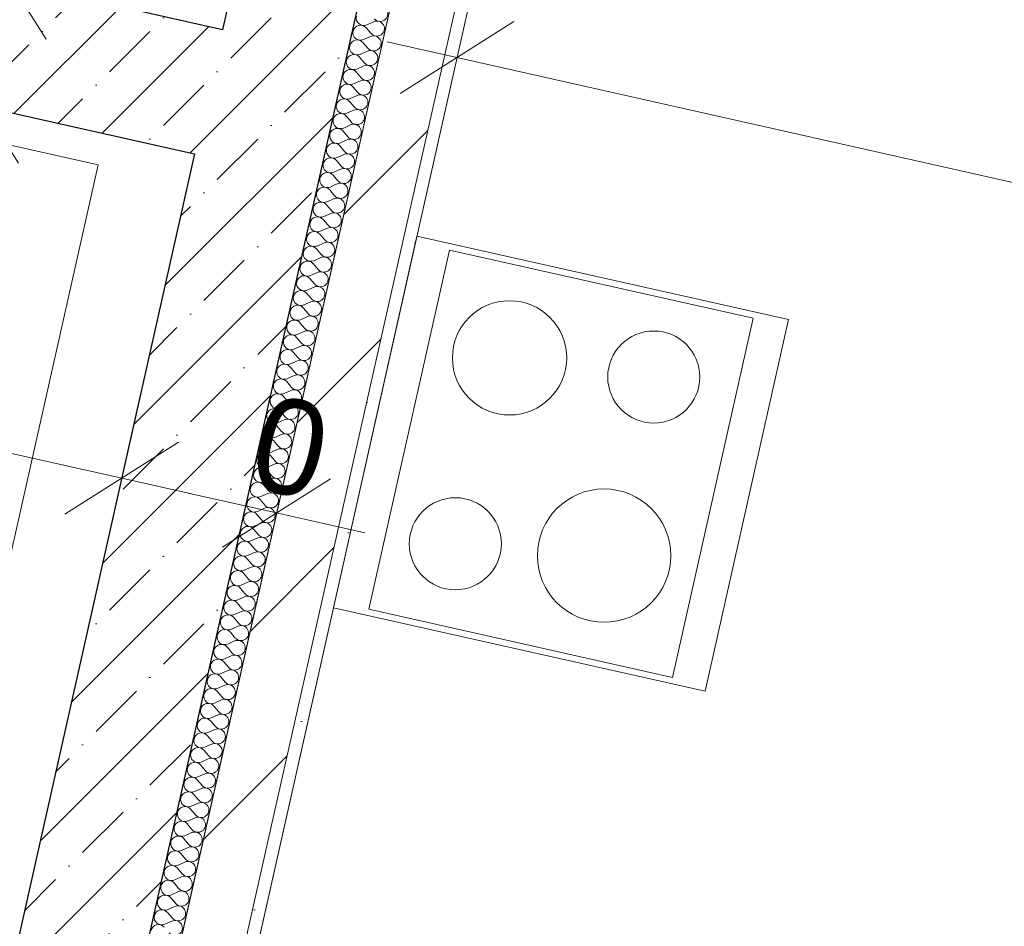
# Model space of a CAD drawing. Header units: millimetres. Extents: x -7218036 to -6523761, y 6117771 to 6337028.
# Tile 185 of 223: x -7145792 to -7144241, y 6140801 to 6142229. Entities that reach past the tile are written whole.
import ezdxf

# ---------------------------------------------------------------- set-up
doc = ezdxf.new("R2010")
doc.units = ezdxf.units.MM
doc.header["$MEASUREMENT"] = 0
for name, color, linetype in [('S - квартира_помещение.АР', 7, 'Continuous'), ('АР-Мебель_Сантехника.АР', 7, 'Continuous'), ('АР-Стены_внутренние_пилоны.АР', 7, 'Continuous'), ('АР-Стены_Перегородки_100_.АР', 7, 'Continuous'), ('АР-Чертеж-Размеры.АР', 7, 'Continuous')]:
    doc.layers.add(name, color=color, linetype=linetype)
for name, color, linetype, lineweight in [('АР-вертикальная связь - Лифт.АР_Ном._пера__120', 7, 'Continuous', 0), ('АР-Мебель_Сантехника.АР_Ном._пера__101', 252, 'Continuous', 0), ('АР-Стены_внутренние_пилоны.АР_Ном._пера__1', 7, 'Continuous', 15), ('АР-Стены_Перегородки_100_.АР_Ном._пера__1', 7, 'Continuous', 15), ('АР-Чертеж-Размеры.АР_Ном._пера__1', 7, 'Continuous', 0)]:
    doc.layers.add(name, color=color, linetype=linetype, lineweight=lineweight)
doc.styles.add('РЎР“Р•РќР•Р\xa0Р\x98Р\xa0_РЎРўР\x98Р›Р¬_2', font='GOTHIC.TTF')
doc.dimstyles.new('СГЕНЕРИР_СТИЛЬ__1', dxfattribs={"dimtxt": 150, "dimasz": 142.5, "dimexe": 0.18, "dimexo": 0.0625, "dimgap": 0, "dimtad": 1, "dimdec": 0, "dimzin": 0, "dimdsep": 46, "dimtxsty": 'РЎР“Р•РќР•Р\xa0Р\x98Р\xa0_РЎРўР\x98Р›Р¬_2', "dimblk": 'ARROWHEAD_6', "dimblk1": 'ARROWHEAD_6', "dimblk2": 'ARROWHEAD_6', "dimcen": 0.09, "dimse1": 1, "dimse2": 1, "dimclrd": 7, "dimclre": 7, "dimclrt": 7, "dimazin": 0, "dimtfac": 1, "dimtdec": 4, "dimtmove": 0, "dimatfit": 3, "dimfxl": 1, "dimtolj": 1, "dimtzin": 0, "dimarcsym": 0})
doc.dimstyles.new('СГЕНЕРИР_СТИЛЬ__2', dxfattribs={"dimtxt": 150, "dimasz": 142.5, "dimexe": 0.18, "dimexo": 0.0625, "dimgap": 0, "dimtad": 1, "dimdec": 0, "dimzin": 0, "dimdsep": 46, "dimtxsty": 'РЎР“Р•РќР•Р\xa0Р\x98Р\xa0_РЎРўР\x98Р›Р¬_2', "dimblk": 'ARROWHEAD_6', "dimblk1": 'ARROWHEAD_6', "dimblk2": 'ARROWHEAD_6', "dimcen": 0.09, "dimse1": 1, "dimse2": 1, "dimclrd": 7, "dimclre": 7, "dimclrt": 7, "dimazin": 0, "dimtfac": 1, "dimtdec": 4, "dimtmove": 2, "dimatfit": 3, "dimfxl": 1, "dimtolj": 1, "dimtzin": 0, "dimarcsym": 0})
pattern_1 = [(45, (-6566190.34, 6562677.8), (-84.852814, 84.852814), []), (45, (-6566232.77, 6562720.22), (-84.852814, 84.852814), [90, -30, 0, -30])]

# ---------------------------------------------------------------- blocks, each defined once
blk = doc.blocks.new('Стена_63_7', base_point=(-7145374.8, 6142191.3))
at = {"layer": 'АР-Стены_внутренние_пилоны.АР', "linetype": 'Continuous', "lineweight": 0, "true_color": 0x000000}
h = blk.add_hatch(dxfattribs=at)
h.set_pattern_fill('ЖЕЛЕЗОБЕТОН__PROJECT__0007', color=18, style=0, pattern_type=2)
h.set_pattern_definition(pattern_1)
h.paths.add_polyline_path([(-7145472.3, 6142213.2), (-7147228.6, 6142607.7), (-7147272.4, 6142412.5), (-7145516.2, 6142018.1)])
at = {"layer": 'АР-Стены_внутренние_пилоны.АР_Ном._пера__1', "color": 7, "linetype": 'Continuous', "lineweight": 30, "flags": 128}
for points in [[(-7145472.3, 6142213.2), (-7147228.6, 6142607.7)], [(-7147272.4, 6142412.5), (-7145516.2, 6142018.1)]]:
    blk.add_lwpolyline(points, dxfattribs=at)
blk = doc.blocks.new('Стена_68_7', base_point=(-7145114, 6143352.3))
at = {"layer": 'АР-Стены_внутренние_пилоны.АР', "linetype": 'Continuous', "lineweight": 0, "true_color": 0x000000}
h = blk.add_hatch(dxfattribs=at)
h.set_pattern_fill('ЖЕЛЕЗОБЕТОН__PROJECT__0007', color=18, style=0, pattern_type=2)
h.set_pattern_definition(pattern_1)
h.paths.add_polyline_path([(-7145216, 6143354.7), (-7146357.6, 6138271.5), (-7146142.7, 6138315.5), (-7145020.8, 6143310.9)])
at = {"layer": 'АР-Стены_внутренние_пилоны.АР_Ном._пера__1', "color": 7, "linetype": 'Continuous', "lineweight": 30, "flags": 128}
for points in [[(-7145216, 6143354.7), (-7145472.3, 6142213.2)], [(-7146142.7, 6138315.5), (-7145020.8, 6143310.9)], [(-7145516.2, 6142018.1), (-7146107.8, 6139383.7)]]:
    blk.add_lwpolyline(points, dxfattribs=at)
blk = doc.blocks.new('*X213', base_point=(-6566190.3, 6562677.8))
at = {"layer": 'АР-Стены_Перегородки_100_.АР_Ном._пера__1', "color": 7, "linetype": 'Continuous', "lineweight": 0}
for p, q in [((-7145238.1, 6142207.6), (-7145245.8, 6142216.6)), ((-7145233.9, 6142226.2), (-7145244.8, 6142221.3)), ((-7145239.1, 6142202.9), (-7145250, 6142198.1)), ((-7145243.3, 6142184.4), (-7145251, 6142193.4)), ((-7145248.5, 6142161.1), (-7145256.2, 6142170.2)), ((-7145244.3, 6142179.7), (-7145255.2, 6142174.8)), ((-7145249.6, 6142156.5), (-7145260.4, 6142151.6)), ((-7145253.7, 6142137.9), (-7145261.5, 6142147)), ((-7145259, 6142114.7), (-7145266.7, 6142123.7)), ((-7145254.8, 6142133.3), (-7145265.6, 6142128.4)), ((-7145260, 6142110), (-7145270.9, 6142105.1)), ((-7145264.2, 6142091.4), (-7145271.9, 6142100.5)), ((-7145269.4, 6142068.2), (-7145277.1, 6142077.3)), ((-7145265.2, 6142086.8), (-7145276.1, 6142081.9)), ((-7145270.4, 6142063.6), (-7145281.3, 6142058.7)), ((-7145274.6, 6142045), (-7145282.3, 6142054)), ((-7145279.8, 6142021.7), (-7145287.5, 6142030.8)), ((-7145275.6, 6142040.3), (-7145286.5, 6142035.4)), ((-7145280.9, 6142017.1), (-7145291.7, 6142012.2)), ((-7145285, 6141998.5), (-7145292.8, 6142007.6)), ((-7145290.3, 6141975.3), (-7145298, 6141984.3)), ((-7145286.1, 6141993.9), (-7145296.9, 6141989)), ((-7145291.3, 6141970.6), (-7145302.2, 6141965.8)), ((-7145295.5, 6141952.1), (-7145303.2, 6141961.1)), ((-7145300.7, 6141928.8), (-7145308.4, 6141937.9)), ((-7145296.5, 6141947.4), (-7145307.4, 6141942.5)), ((-7145301.7, 6141924.2), (-7145312.6, 6141919.3)), ((-7145305.9, 6141905.6), (-7145313.6, 6141914.6)), ((-7145311.1, 6141882.4), (-7145318.9, 6141891.4)), ((-7145307, 6141900.9), (-7145317.8, 6141896.1)), ((-7145312.2, 6141877.7), (-7145323, 6141872.8)), ((-7145316.3, 6141859.1), (-7145324.1, 6141868.2)), ((-7145321.6, 6141835.9), (-7145329.3, 6141845)), ((-7145317.4, 6141854.5), (-7145328.2, 6141849.6)), ((-7145322.6, 6141831.3), (-7145333.5, 6141826.4)), ((-7145326.8, 6141812.7), (-7145334.5, 6141821.7)), ((-7145332, 6141789.4), (-7145339.7, 6141798.5)), ((-7145327.8, 6141808), (-7145338.7, 6141803.1)), ((-7145333, 6141784.8), (-7145343.9, 6141779.9)), ((-7145337.2, 6141766.2), (-7145344.9, 6141775.3)), ((-7145342.4, 6141743), (-7145350.2, 6141752)), ((-7145338.3, 6141761.6), (-7145349.1, 6141756.7)), ((-7145343.5, 6141738.3), (-7145354.3, 6141733.4)), ((-7145347.6, 6141719.7), (-7145355.4, 6141728.8)), ((-7145352.9, 6141696.5), (-7145360.6, 6141705.6)), ((-7145348.7, 6141715.1), (-7145359.6, 6141710.2)), ((-7145353.9, 6141691.9), (-7145364.8, 6141687)), ((-7145358.1, 6141673.3), (-7145365.8, 6141682.3)), ((-7145363.3, 6141650.1), (-7145371, 6141659.1)), ((-7145359.1, 6141668.6), (-7145370, 6141663.8)), ((-7145364.3, 6141645.4), (-7145375.2, 6141640.5)), ((-7145368.5, 6141626.8), (-7145376.2, 6141635.9)), ((-7145373.7, 6141603.6), (-7145381.5, 6141612.6)), ((-7145369.6, 6141622.2), (-7145380.4, 6141617.3)), ((-7145374.8, 6141598.9), (-7145385.6, 6141594.1)), ((-7145379, 6141580.4), (-7145386.7, 6141589.4)), ((-7145384.2, 6141557.1), (-7145391.9, 6141566.2)), ((-7145380, 6141575.7), (-7145390.9, 6141570.8)), ((-7145385.2, 6141552.5), (-7145396.1, 6141547.6)), ((-7145389.4, 6141533.9), (-7145397.1, 6141543)), ((-7145394.6, 6141510.7), (-7145402.3, 6141519.7)), ((-7145390.4, 6141529.3), (-7145401.3, 6141524.4)), ((-7145395.7, 6141506), (-7145406.5, 6141501.1)), ((-7145399.8, 6141487.4), (-7145407.6, 6141496.5)), ((-7145405, 6141464.2), (-7145412.8, 6141473.3)), ((-7145400.9, 6141482.8), (-7145411.7, 6141477.9)), ((-7145406.1, 6141459.6), (-7145416.9, 6141454.7)), ((-7145410.3, 6141441), (-7145418, 6141450)), ((-7145415.5, 6141417.7), (-7145423.2, 6141426.8)), ((-7145411.3, 6141436.3), (-7145422.2, 6141431.4)), ((-7145416.5, 6141413.1), (-7145427.4, 6141408.2)), ((-7145420.7, 6141394.5), (-7145428.4, 6141403.6)), ((-7145425.9, 6141371.3), (-7145433.6, 6141380.3)), ((-7145421.7, 6141389.9), (-7145432.6, 6141385)), ((-7145427, 6141366.6), (-7145437.8, 6141361.8)), ((-7145431.1, 6141348.1), (-7145438.9, 6141357.1)), ((-7145436.3, 6141324.8), (-7145444.1, 6141333.9)), ((-7145432.2, 6141343.4), (-7145443, 6141338.5)), ((-7145437.4, 6141320.2), (-7145448.2, 6141315.3)), ((-7145441.6, 6141301.6), (-7145449.3, 6141310.6)), ((-7145446.8, 6141278.4), (-7145454.5, 6141287.4)), ((-7145442.6, 6141296.9), (-7145453.5, 6141292.1)), ((-7145447.8, 6141273.7), (-7145458.7, 6141268.8)), ((-7145452, 6141255.1), (-7145459.7, 6141264.2)), ((-7145457.2, 6141231.9), (-7145464.9, 6141241)), ((-7145453, 6141250.5), (-7145463.9, 6141245.6)), ((-7145458.3, 6141227.3), (-7145469.1, 6141222.4)), ((-7145462.4, 6141208.7), (-7145470.2, 6141217.7)), ((-7145467.7, 6141185.4), (-7145475.4, 6141194.5)), ((-7145463.5, 6141204), (-7145474.3, 6141199.1)), ((-7145468.7, 6141180.8), (-7145479.6, 6141175.9)), ((-7145472.9, 6141162.2), (-7145480.6, 6141171.3)), ((-7145478.1, 6141139), (-7145485.8, 6141148)), ((-7145473.9, 6141157.6), (-7145484.8, 6141152.7)), ((-7145479.1, 6141134.3), (-7145490, 6141129.4)), ((-7145483.3, 6141115.7), (-7145491, 6141124.8)), ((-7145488.5, 6141092.5), (-7145496.2, 6141101.6)), ((-7145484.3, 6141111.1), (-7145495.2, 6141106.2)), ((-7145489.6, 6141087.9), (-7145500.4, 6141083)), ((-7145493.7, 6141069.3), (-7145501.5, 6141078.3)), ((-7145499, 6141046.1), (-7145506.7, 6141055.1)), ((-7145494.8, 6141064.6), (-7145505.6, 6141059.8)), ((-7145500, 6141041.4), (-7145510.9, 6141036.5)), ((-7145504.2, 6141022.8), (-7145511.9, 6141031.9)), ((-7145509.4, 6140999.6), (-7145517.1, 6141008.6)), ((-7145505.2, 6141018.2), (-7145516.1, 6141013.3)), ((-7145510.4, 6140994.9), (-7145521.3, 6140990.1)), ((-7145514.6, 6140976.4), (-7145522.3, 6140985.4)), ((-7145519.8, 6140953.1), (-7145527.6, 6140962.2)), ((-7145515.7, 6140971.7), (-7145526.5, 6140966.8)), ((-7145520.9, 6140948.5), (-7145531.7, 6140943.6)), ((-7145525, 6140929.9), (-7145532.8, 6140939)), ((-7145530.3, 6140906.7), (-7145538, 6140915.7)), ((-7145526.1, 6140925.3), (-7145536.9, 6140920.4)), ((-7145531.3, 6140902), (-7145542.2, 6140897.1)), ((-7145535.5, 6140883.4), (-7145543.2, 6140892.5)), ((-7145540.7, 6140860.2), (-7145548.4, 6140869.3)), ((-7145536.5, 6140878.8), (-7145547.4, 6140873.9)), ((-7145541.7, 6140855.6), (-7145552.6, 6140850.7)), ((-7145545.9, 6140837), (-7145553.6, 6140846)), ((-7145551.1, 6140813.7), (-7145558.9, 6140822.8)), ((-7145547, 6140832.3), (-7145557.8, 6140827.4)), ((-7145552.2, 6140809.1), (-7145563, 6140804.2))]:
    blk.add_line(p, q, dxfattribs=at)
for centre, start, end in [((-7145223.8, 6142238.6), 220.4718, 114.2116), ((-7145249.6, 6142232.2), 167.3417, 294.2116), ((-7145254.9, 6142208.9), 40.4718, 167.3417), ((-7145229, 6142215.3), 220.4718, 114.2116), ((-7145260.1, 6142185.7), 40.4718, 167.3417), ((-7145254.9, 6142208.9), 167.3417, 294.2116), ((-7145234.2, 6142192.1), 220.4718, 114.2116), ((-7145260.1, 6142185.7), 167.3417, 294.2116), ((-7145265.3, 6142162.5), 40.4718, 167.3417), ((-7145239.5, 6142168.9), 220.4718, 114.2116), ((-7145270.5, 6142139.2), 40.4718, 167.3417), ((-7145265.3, 6142162.5), 167.3417, 294.2116), ((-7145244.7, 6142145.6), 220.4718, 114.2116), ((-7145270.5, 6142139.2), 167.3417, 294.2116), ((-7145275.7, 6142116), 40.4718, 167.3417), ((-7145249.9, 6142122.4), 220.4718, 114.2116), ((-7145281, 6142092.8), 40.4718, 167.3417), ((-7145275.7, 6142116), 167.3417, 294.2116), ((-7145255.1, 6142099.2), 220.4718, 114.2116), ((-7145281, 6142092.8), 167.3417, 294.2116), ((-7145286.2, 6142069.5), 40.4718, 167.3417), ((-7145260.3, 6142075.9), 220.4718, 114.2116), ((-7145291.4, 6142046.3), 40.4718, 167.3417), ((-7145286.2, 6142069.5), 167.3417, 294.2116), ((-7145265.5, 6142052.7), 220.4718, 114.2116), ((-7145291.4, 6142046.3), 167.3417, 294.2116), ((-7145296.6, 6142023.1), 40.4718, 167.3417), ((-7145270.8, 6142029.5), 220.4718, 114.2116), ((-7145301.8, 6141999.8), 40.4718, 167.3417), ((-7145296.6, 6142023.1), 167.3417, 294.2116), ((-7145276, 6142006.2), 220.4718, 114.2116), ((-7145301.8, 6141999.8), 167.3417, 294.2116), ((-7145307, 6141976.6), 40.4718, 167.3417), ((-7145281.2, 6141983), 220.4718, 114.2116), ((-7145312.3, 6141953.4), 40.4718, 167.3417), ((-7145307, 6141976.6), 167.3417, 294.2116), ((-7145286.4, 6141959.8), 220.4718, 114.2116), ((-7145312.3, 6141953.4), 167.3417, 294.2116), ((-7145317.5, 6141930.2), 40.4718, 167.3417), ((-7145291.6, 6141936.5), 220.4718, 114.2116), ((-7145322.7, 6141906.9), 40.4718, 167.3417), ((-7145317.5, 6141930.2), 167.3417, 294.2116), ((-7145296.9, 6141913.3), 220.4718, 114.2116), ((-7145322.7, 6141906.9), 167.3417, 294.2116), ((-7145327.9, 6141883.7), 40.4718, 167.3417), ((-7145302.1, 6141890.1), 220.4718, 114.2116), ((-7145333.1, 6141860.5), 40.4718, 167.3417), ((-7145327.9, 6141883.7), 167.3417, 294.2116), ((-7145307.3, 6141866.9), 220.4718, 114.2116), ((-7145333.1, 6141860.5), 167.3417, 294.2116), ((-7145338.3, 6141837.2), 40.4718, 167.3417), ((-7145312.5, 6141843.6), 220.4718, 114.2116), ((-7145343.6, 6141814), 40.4718, 167.3417), ((-7145338.3, 6141837.2), 167.3417, 294.2116), ((-7145317.7, 6141820.4), 220.4718, 114.2116), ((-7145343.6, 6141814), 167.3417, 294.2116), ((-7145348.8, 6141790.8), 40.4718, 167.3417), ((-7145322.9, 6141797.2), 220.4718, 114.2116), ((-7145354, 6141767.5), 40.4718, 167.3417), ((-7145348.8, 6141790.8), 167.3417, 294.2116), ((-7145328.2, 6141773.9), 220.4718, 114.2116), ((-7145354, 6141767.5), 167.3417, 294.2116), ((-7145359.2, 6141744.3), 40.4718, 167.3417), ((-7145333.4, 6141750.7), 220.4718, 114.2116), ((-7145364.4, 6141721.1), 40.4718, 167.3417), ((-7145359.2, 6141744.3), 167.3417, 294.2116), ((-7145338.6, 6141727.5), 220.4718, 114.2116), ((-7145364.4, 6141721.1), 167.3417, 294.2116), ((-7145369.7, 6141697.8), 40.4718, 167.3417), ((-7145343.8, 6141704.2), 220.4718, 114.2116), ((-7145374.9, 6141674.6), 40.4718, 167.3417), ((-7145369.7, 6141697.8), 167.3417, 294.2116), ((-7145349, 6141681), 220.4718, 114.2116), ((-7145374.9, 6141674.6), 167.3417, 294.2116), ((-7145380.1, 6141651.4), 40.4718, 167.3417), ((-7145354.2, 6141657.8), 220.4718, 114.2116), ((-7145385.3, 6141628.2), 40.4718, 167.3417), ((-7145380.1, 6141651.4), 167.3417, 294.2116), ((-7145359.5, 6141634.5), 220.4718, 114.2116), ((-7145385.3, 6141628.2), 167.3417, 294.2116), ((-7145390.5, 6141604.9), 40.4718, 167.3417), ((-7145364.7, 6141611.3), 220.4718, 114.2116), ((-7145395.7, 6141581.7), 40.4718, 167.3417), ((-7145390.5, 6141604.9), 167.3417, 294.2116), ((-7145369.9, 6141588.1), 220.4718, 114.2116), ((-7145395.7, 6141581.7), 167.3417, 294.2116), ((-7145401, 6141558.5), 40.4718, 167.3417), ((-7145375.1, 6141564.9), 220.4718, 114.2116), ((-7145406.2, 6141535.2), 40.4718, 167.3417), ((-7145401, 6141558.5), 167.3417, 294.2116), ((-7145380.3, 6141541.6), 220.4718, 114.2116), ((-7145406.2, 6141535.2), 167.3417, 294.2116), ((-7145411.4, 6141512), 40.4718, 167.3417), ((-7145385.6, 6141518.4), 220.4718, 114.2116), ((-7145416.6, 6141488.8), 40.4718, 167.3417), ((-7145411.4, 6141512), 167.3417, 294.2116), ((-7145390.8, 6141495.2), 220.4718, 114.2116), ((-7145416.6, 6141488.8), 167.3417, 294.2116), ((-7145421.8, 6141465.5), 40.4718, 167.3417), ((-7145396, 6141471.9), 220.4718, 114.2116), ((-7145427, 6141442.3), 40.4718, 167.3417), ((-7145421.8, 6141465.5), 167.3417, 294.2116), ((-7145401.2, 6141448.7), 220.4718, 114.2116), ((-7145427, 6141442.3), 167.3417, 294.2116), ((-7145432.3, 6141419.1), 40.4718, 167.3417), ((-7145406.4, 6141425.5), 220.4718, 114.2116), ((-7145437.5, 6141395.8), 40.4718, 167.3417), ((-7145432.3, 6141419.1), 167.3417, 294.2116), ((-7145411.6, 6141402.2), 220.4718, 114.2116), ((-7145437.5, 6141395.8), 167.3417, 294.2116), ((-7145442.7, 6141372.6), 40.4718, 167.3417), ((-7145416.9, 6141379), 220.4718, 114.2116), ((-7145447.9, 6141349.4), 40.4718, 167.3417), ((-7145442.7, 6141372.6), 167.3417, 294.2116), ((-7145422.1, 6141355.8), 220.4718, 114.2116), ((-7145447.9, 6141349.4), 167.3417, 294.2116), ((-7145453.1, 6141326.2), 40.4718, 167.3417), ((-7145427.3, 6141332.5), 220.4718, 114.2116), ((-7145458.3, 6141302.9), 40.4718, 167.3417), ((-7145453.1, 6141326.2), 167.3417, 294.2116), ((-7145432.5, 6141309.3), 220.4718, 114.2116), ((-7145458.3, 6141302.9), 167.3417, 294.2116), ((-7145463.6, 6141279.7), 40.4718, 167.3417), ((-7145437.7, 6141286.1), 220.4718, 114.2116), ((-7145468.8, 6141256.5), 40.4718, 167.3417), ((-7145463.6, 6141279.7), 167.3417, 294.2116), ((-7145442.9, 6141262.9), 220.4718, 114.2116), ((-7145468.8, 6141256.5), 167.3417, 294.2116), ((-7145474, 6141233.2), 40.4718, 167.3417), ((-7145448.2, 6141239.6), 220.4718, 114.2116), ((-7145479.2, 6141210), 40.4718, 167.3417), ((-7145474, 6141233.2), 167.3417, 294.2116), ((-7145453.4, 6141216.4), 220.4718, 114.2116), ((-7145479.2, 6141210), 167.3417, 294.2116), ((-7145458.6, 6141193.2), 220.4718, 114.2116), ((-7145484.4, 6141186.8), 40.4718, 167.3417), ((-7145489.7, 6141163.5), 40.4718, 167.3417), ((-7145484.4, 6141186.8), 167.3417, 294.2116), ((-7145463.8, 6141169.9), 220.4718, 114.2116), ((-7145489.7, 6141163.5), 167.3417, 294.2116), ((-7145469, 6141146.7), 220.4718, 114.2116), ((-7145494.9, 6141140.3), 40.4718, 167.3417), ((-7145500.1, 6141117.1), 40.4718, 167.3417), ((-7145494.9, 6141140.3), 167.3417, 294.2116), ((-7145474.2, 6141123.5), 220.4718, 114.2116), ((-7145500.1, 6141117.1), 167.3417, 294.2116), ((-7145479.5, 6141100.2), 220.4718, 114.2116), ((-7145505.3, 6141093.8), 40.4718, 167.3417), ((-7145510.5, 6141070.6), 40.4718, 167.3417), ((-7145505.3, 6141093.8), 167.3417, 294.2116), ((-7145484.7, 6141077), 220.4718, 114.2116), ((-7145510.5, 6141070.6), 167.3417, 294.2116), ((-7145489.9, 6141053.8), 220.4718, 114.2116), ((-7145515.7, 6141047.4), 167.3417, 294.2116), ((-7145515.7, 6141047.4), 40.4718, 167.3417), ((-7145521, 6141024.2), 40.4718, 167.3417), ((-7145495.1, 6141030.5), 220.4718, 114.2116), ((-7145521, 6141024.2), 167.3417, 294.2116), ((-7145500.3, 6141007.3), 220.4718, 114.2116), ((-7145526.2, 6141000.9), 167.3417, 294.2116), ((-7145526.2, 6141000.9), 40.4718, 167.3417), ((-7145531.4, 6140977.7), 40.4718, 167.3417), ((-7145505.6, 6140984.1), 220.4718, 114.2116), ((-7145531.4, 6140977.7), 167.3417, 294.2116), ((-7145510.8, 6140960.9), 220.4718, 114.2116), ((-7145536.6, 6140954.5), 167.3417, 294.2116), ((-7145536.6, 6140954.5), 40.4718, 167.3417), ((-7145541.8, 6140931.2), 40.4718, 167.3417), ((-7145516, 6140937.6), 220.4718, 114.2116), ((-7145541.8, 6140931.2), 167.3417, 294.2116), ((-7145521.2, 6140914.4), 220.4718, 114.2116), ((-7145547, 6140908), 167.3417, 294.2116), ((-7145547, 6140908), 40.4718, 167.3417), ((-7145552.3, 6140884.8), 40.4718, 167.3417), ((-7145526.4, 6140891.2), 220.4718, 114.2116), ((-7145552.3, 6140884.8), 167.3417, 294.2116), ((-7145531.6, 6140867.9), 220.4718, 114.2116), ((-7145557.5, 6140861.5), 167.3417, 294.2116), ((-7145557.5, 6140861.5), 40.4718, 167.3417), ((-7145562.7, 6140838.3), 40.4718, 167.3417), ((-7145536.9, 6140844.7), 220.4718, 114.2116), ((-7145562.7, 6140838.3), 167.3417, 294.2116), ((-7145542.1, 6140821.5), 220.4718, 114.2116), ((-7145567.9, 6140815.1), 167.3417, 294.2116), ((-7145567.9, 6140815.1), 40.4718, 167.3417), ((-7145573.1, 6140791.8), 40.4718, 167.3417), ((-7145547.3, 6140798.2), 220.4718, 114.2116)]:
    blk.add_arc(centre, 11.9, start, end, dxfattribs=at)
blk = doc.blocks.new('Стена_75_7', base_point=(-7146118.3, 6138310))
at = {"layer": 'АР-Стены_Перегородки_100_.АР_Ном._пера__1', "color": 7, "linetype": 'Continuous', "lineweight": 0, "flags": 128}
for points in [[(-7145020.8, 6143310.9), (-7146142.7, 6138315.5)], [(-7146094, 6138304.5), (-7144972, 6143299.9)]]:
    blk.add_lwpolyline(points, dxfattribs=at)
at = {"layer": 'АР-Стены_Перегородки_100_.АР', "color": 7, "lineweight": 0}
blk.add_blockref('*X213', (-6566190.3, 6562677.8), dxfattribs=at)
blk = doc.blocks.new('Стена_154_7', base_point=(-7145642, 6140088.8))
at = {"layer": 'АР-Стены_Перегородки_100_.АР', "linetype": 'Continuous', "lineweight": 0, "true_color": 0x000000}
h = blk.add_hatch(dxfattribs=at)
h.set_pattern_fill('БЛОКИ_БЕТОННЫЕ_ЭФФЕКТИВН_7E', color=18, style=0, pattern_type=2)
h.set_pattern_definition([(45, (-6566190.34, 6562677.8), (-127.279217, 127.279217), [])])
h.paths.add_polyline_path([(-7145593.2, 6140077.9), (-7144874.4, 6143278), (-7144972, 6143299.9), (-7145690.7, 6140099.8)])
h = blk.add_hatch(dxfattribs=at)
h.set_pattern_fill('ШТУКАТУРКА__ГИПС_01_0007', color=18, style=0, pattern_type=2)
h.set_pattern_definition([(45, (-6566190.34, 6563027.8), (-111.369318, 111.369318), [0, -105, 0, -157.5]), (110, (-6565840.34, 6563027.8), (148.001588, 53.868173), [0, -77, 0, -133])])
h.paths.add_polyline_path([(-7145562.7, 6140122.3), (-7144854.9, 6143273.6), (-7144874.4, 6143278), (-7145582.2, 6140126.6)])
at = {"layer": 'АР-Стены_Перегородки_100_.АР_Ном._пера__1', "color": 7, "linetype": 'Continuous', "lineweight": 15}
blk.add_line((-7145584.4, 6140116.9), (-7144874.4, 6143278), dxfattribs=at)
at = {"layer": 'АР-Стены_Перегородки_100_.АР_Ном._пера__1', "color": 7, "linetype": 'Continuous', "lineweight": 15, "flags": 128}
blk.add_lwpolyline([(-7144972, 6143299.9), (-7145690.7, 6140099.8)], dxfattribs=at)
at = {"layer": 'АР-Стены_Перегородки_100_.АР_Ном._пера__1', "color": 7, "linetype": 'Continuous', "lineweight": 0, "flags": 128}
blk.add_lwpolyline([(-7145562.7, 6140122.3), (-7144854.9, 6143273.6)], dxfattribs=at)
blk = doc.blocks.new('Плита Электрическая 23[27]_7', base_point=(-7144712.1, 6141171.4))
at = {"layer": 'АР-Мебель_Сантехника.АР_Ном._пера__101', "color": 252, "linetype": 'Continuous', "lineweight": 0, "flags": 128}
for points in [[(-7144712.1, 6141171.4), (-7144580.6, 6141756.8), (-7145166, 6141888.2), (-7145297.5, 6141302.8)], [(-7144712.1, 6141171.4), (-7144580.6, 6141756.8), (-7145166, 6141888.2), (-7145297.5, 6141302.8)], [(-7144763.6, 6141193.2), (-7144636.5, 6141759.1), (-7145114.6, 6141866.4), (-7145241.7, 6141300.5)]]:
    blk.add_lwpolyline(points, close=True, dxfattribs=at)
at = {"layer": 'АР-Мебель_Сантехника.АР_Ном._пера__101', "color": 252, "linetype": 'Continuous', "lineweight": 0}
for centre, radius in [((-7145020.1, 6141696.6), 90), ((-7144792.9, 6141666.4), 72.5), ((-7144871.2, 6141385), 105), ((-7145105.5, 6141403.7), 72.5)]:
    blk.add_circle(centre, radius, dxfattribs=at)
blk = doc.blocks.new('*D489', base_point=(-6566190.3, 6562677.8))
at = {"layer": 'АР-Чертеж-Размеры.АР_Ном._пера__1', "color": 7, "linetype": 'Continuous', "lineweight": 0, "transparency": 16777216}
for p, q in [((-7145423, 6143995.7), (-7145398.3, 6144105.5)), ((-7145366.2, 6143906.1), (-7145479.7, 6144085.3)), ((-7145285.8, 6143964.9), (-7145560.2, 6144026.6)), ((-7145806.5, 6142288.3), (-7145423, 6143995.7)), ((-7145863.2, 6142377.9), (-7145749.8, 6142198.6)), ((-7145669.3, 6142257.4), (-7145943.7, 6142319.1)), ((-7145831.1, 6142178.5), (-7145806.5, 6142288.3))]:
    blk.add_line(p, q, dxfattribs=at)
at = {"layer": 'АР-Чертеж-Размеры.АР_Ном._пера__1', "color": 7, "lineweight": 0, "transparency": 16777216, "insert": (-7145701.9, 6142890.7), "char_height": 150, "attachment_point": 7, "rotation": 77.3411, "style": 'РЎР“Р•РќР•Р\xa0Р\x98Р\xa0_РЎРўР\x98Р›Р¬_2'}
blk.add_mtext('\\A1;{\\pql;\\fCentury Gothic|b0|i0|c204|p0;\\W1.000000;1\xa0750}', dxfattribs=at)
blk = doc.blocks.new('ARROWHEAD_6')
at = {"color": 0, "linetype": 'Continuous', "lineweight": 0}
for p, q in [((-0.5, -0.5), (0.5, 0.5)), ((0, 0), (-1, 0))]:
    blk.add_line(p, q, dxfattribs=at)
blk = doc.blocks.new('*D490', base_point=(-6566190.3, 6562677.8))
at = {"layer": 'АР-Чертеж-Размеры.АР_Ном._пера__1', "color": 7, "linetype": 'Continuous', "lineweight": 0, "transparency": 16777216}
for p, q in [((-7145825.7, 6142202.9), (-7145850.3, 6142093.1)), ((-7145793.6, 6142003.5), (-7145907.1, 6142182.7)), ((-7145987.5, 6142123.9), (-7145713.1, 6142062.3)), ((-7145850.3, 6142093.1), (-7146442, 6139458.7)), ((-7146498.7, 6139548.4), (-7146385.3, 6139369.1)), ((-7146579.2, 6139489.6), (-7146304.8, 6139427.9)), ((-7146442, 6139458.7), (-7146466.7, 6139349))]:
    blk.add_line(p, q, dxfattribs=at)
at = {"layer": 'АР-Чертеж-Размеры.АР_Ном._пера__1', "color": 7, "lineweight": 0, "transparency": 16777216, "insert": (-7146233.4, 6140524.6), "char_height": 150, "attachment_point": 7, "rotation": 77.3417, "style": 'РЎР“Р•РќР•Р\xa0Р\x98Р\xa0_РЎРўР\x98Р›Р¬_2'}
blk.add_mtext('\\A1;{\\pql;\\fCentury Gothic|b0|i0|c204|p0;\\W1.000000;2\xa0700}', dxfattribs=at)
blk = doc.blocks.new('*D492', base_point=(-6566190.3, 6562677.8))
at = {"layer": 'АР-Чертеж-Размеры.АР_Ном._пера__1', "color": 7, "linetype": 'Continuous', "lineweight": 0, "transparency": 16777216}
for p, q in [((-7147418, 6141764.3), (-7147356.4, 6142038.7)), ((-7147297.6, 6141958.2), (-7147476.8, 6141844.7)), ((-7147497, 6141926.1), (-7147387.2, 6141901.5)), ((-7147387.2, 6141901.5), (-7145630.9, 6141507)), ((-7145661.7, 6141369.8), (-7145600.1, 6141644.2)), ((-7145720.5, 6141450.3), (-7145541.3, 6141563.8)), ((-7145630.9, 6141507), (-7145521.2, 6141482.4))]:
    blk.add_line(p, q, dxfattribs=at)
at = {"layer": 'АР-Чертеж-Размеры.АР_Ном._пера__1', "color": 7, "lineweight": 0, "transparency": 16777216, "insert": (-7146760.4, 6141791.5), "char_height": 150, "attachment_point": 7, "rotation": 347.3421, "style": 'РЎР“Р•РќР•Р\xa0Р\x98Р\xa0_РЎРўР\x98Р›Р¬_2'}
blk.add_mtext('\\A1;{\\pql;\\fCentury Gothic|b0|i0|c204|p0;\\W1.000000;1\xa0800}', dxfattribs=at)
blk = doc.blocks.new('*D495', base_point=(-6566190.3, 6562677.8))
at = {"layer": 'АР-Чертеж-Размеры.АР_Ном._пера__1', "color": 7, "linetype": 'Continuous', "lineweight": 0, "transparency": 16777216}
for p, q in [((-7145133.7, 6142032.4), (-7145072.1, 6142306.8)), ((-7145013.3, 6142226.4), (-7145192.5, 6142112.9)), ((-7145212.7, 6142194.3), (-7145102.9, 6142169.6)), ((-7145102.9, 6142169.6), (-7141990.9, 6141470.7)), ((-7142021.7, 6141333.5), (-7141960.1, 6141607.9)), ((-7142080.5, 6141414), (-7141901.3, 6141527.5)), ((-7141990.9, 6141470.7), (-7141881.1, 6141446.1))]:
    blk.add_line(p, q, dxfattribs=at)
at = {"layer": 'АР-Чертеж-Размеры.АР_Ном._пера__1', "color": 7, "lineweight": 0, "transparency": 16777216, "insert": (-7143494.4, 6141839.1), "char_height": 150, "attachment_point": 7, "rotation": 347.3424, "style": 'РЎР“Р•РќР•Р\xa0Р\x98Р\xa0_РЎРўР\x98Р›Р¬_2'}
blk.add_mtext('\\A1;{\\pql;\\fCentury Gothic|b0|i0|c204|p0;\\W1.000000;3\xa0190}', dxfattribs=at)
blk = doc.blocks.new('*D707', base_point=(-6566190.3, 6562677.8))
at = {"layer": 'АР-Чертеж-Размеры.АР_Ном._пера__1', "color": 7, "linetype": 'Continuous', "lineweight": 0, "transparency": 16777216}
for p, q in [((-7143491.3, 6143082.7), (-7143516, 6142972.9)), ((-7143459.2, 6142883.3), (-7143572.7, 6143062.5)), ((-7143653.2, 6143003.8), (-7143378.8, 6142942.1)), ((-7143516, 6142972.9), (-7144223.8, 6139821.5)), ((-7144280.5, 6139911.2), (-7144167, 6139731.9))]:
    blk.add_line(p, q, dxfattribs=at)
at = {"layer": 'АР-Чертеж-Размеры.АР_Ном._пера__1', "color": 7, "lineweight": 0, "transparency": 16777216, "char_height": 150, "attachment_point": 7, "rotation": 77.3411, "style": 'РЎР“Р•РќР•Р\xa0Р\x98Р\xa0_РЎРўР\x98Р›Р¬_2'}
for s, insert in [('\\A1;{\\pql;\\fCentury Gothic|b0|i0|c204|p0;\\W1.000000;3\xa0230}', (-7143957.1, 6141145.9)), ('\\A1;{\\pql;\\fCentury Gothic|b0|i0|c204|p0;\\W1.000000;100}', (-7144236.6, 6139901.3))]:
    blk.add_mtext(s, dxfattribs=dict(at, insert=insert))
blk = doc.blocks.new('*D708', base_point=(-6566190.3, 6562677.8))
at = {"layer": 'АР-Чертеж-Размеры.АР_Ном._пера__1', "color": 7, "linetype": 'Continuous', "lineweight": 0, "transparency": 16777216}
for p, q in [((-7143516, 6142972.9), (-7144223.8, 6139821.5)), ((-7144280.5, 6139911.2), (-7144167, 6139731.9)), ((-7144361, 6139852.4), (-7144086.6, 6139790.7)), ((-7144223.8, 6139821.5), (-7144245.7, 6139724))]:
    blk.add_line(p, q, dxfattribs=at)

msp = doc.modelspace()

# ---------------------------------------------------------------- linework, layer by layer
at = {"layer": 'S - квартира_помещение.АР', "color": 254, "linetype": 'Continuous', "lineweight": 0, "true_color": 0xd8d8d8, "flags": 128}
msp.add_lwpolyline([(-7141741.94, 6142574.517), (-7144854.865, 6143273.661), (-7145562.66, 6140122.232), (-7142449.719, 6139423.155)], close=True, dxfattribs=at)
at = {"layer": 'АР-вертикальная связь - Лифт.АР_Ном._пера__120', "color": 7, "linetype": 'Continuous', "lineweight": 0, "flags": 128}
for points in [[(-7147228.56, 6142607.648), (-7145472.31, 6142213.204), (-7145088.822, 6143920.669), (-7146845.072, 6144315.113)], [(-7146107.811, 6139383.692), (-7147766.492, 6139756.223), (-7147174.825, 6142390.598), (-7145516.145, 6142018.067)]]:
    msp.add_lwpolyline(points, close=True, dxfattribs=at)
at = {"layer": 'АР-вертикальная связь - Лифт.АР_Ном._пера__120', "color": 7, "linetype": 'Continuous', "lineweight": 0}
msp.add_lwpolyline([(-7146237.524, 6139464.07), (-7145667.771, 6142000.876), (-7147228.882, 6142351.493), (-7147798.635, 6139814.687)], close=True, dxfattribs=at)

# ---------------------------------------------------------------- block references
at = {"layer": 'АР-Мебель_Сантехника.АР', "color": 252, "linetype": 'Continuous', "lineweight": 0}
msp.add_blockref('Плита Электрическая 23[27]_7', (-7144712.106, 6141171.358), dxfattribs=at)
at = {"layer": 'АР-Стены_внутренние_пилоны.АР', "color": 7, "lineweight": 0}
for name, p in [('Стена_68_7', (-7145114.011, 6143352.325)), ('Стена_63_7', (-7145374.764, 6142191.296))]:
    msp.add_blockref(name, p, dxfattribs=at)
at = {"layer": 'АР-Стены_Перегородки_100_.АР', "color": 7, "lineweight": 0}
for name, p in [('Стена_75_7', (-7146118.343, 6138309.988)), ('Стена_154_7', (-7145641.96, 6140088.813))]:
    msp.add_blockref(name, p, dxfattribs=at)

# ---------------------------------------------------------------- dimensions: what is measured, and where the dimension line sits
at = {"layer": 'АР-Чертеж-Размеры.АР', "color": 7, "linetype": 'Continuous', "lineweight": 0}
for base, p1, p2, angle, dimstyle, picture, middle, turn in [((-7145422.982, 6143995.736), (-7146350.453, 6142410.43), (-7145422.982, 6143995.736), 77.341068, 'СГЕНЕРИР_СТИЛЬ__1', '*D489', (-7145718.727, 6143158.145), 77.341068), ((-7144223.788, 6139821.541), (-7143530.191, 6142976.128), (-7144538.068, 6139892.13), 257.341068, 'СГЕНЕРИР_СТИЛЬ__1', '*D707', (-7143973.865, 6141413.387), 77.341068), ((-7144223.788, 6139821.541), (-7144538.068, 6139892.13), (-7143958.221, 6139761.893), 257.341068, 'СГЕНЕРИР_СТИЛЬ__1', '*D708', (-7144326.587, 6139842.988), 77.341068), ((-7141990.892, 6141470.72), (-7145214.292, 6141673.557), (-7141951.411, 6141646.521), 347.342393, 'СГЕНЕРИР_СТИЛЬ__2', '*D495', (-7143226.894, 6141855.923), 347.342393), ((-7145630.93, 6141507.042), (-7147480.043, 6141488.07), (-7145786.782, 6140813.1), 347.342074, 'СГЕНЕРИР_СТИЛЬ__1', '*D492', (-7146492.915, 6141808.249), 347.342074), ((-7146442.002, 6139458.749), (-7146394.283, 6142215.292), (-7146985.957, 6139580.919), 257.341723, 'СГЕНЕРИР_СТИЛЬ__1', '*D490', (-7146250.157, 6140792.086), 77.341723)]:
    dim = msp.add_linear_dim(base=base, p1=p1, p2=p2, angle=angle, dimstyle=dimstyle, dxfattribs=at)
    dim.commit()
    dim.dimension.update_dxf_attribs({"geometry": picture, "text_midpoint": middle, "dimtype": 160, "text_rotation": turn})
msp.add_linear_dim(base=(-7145386.984, 6141452.253), p1=(-7145331.375, 6141699.853), p2=(-7145532.978, 6140802.222), angle=167.341723, location=(-7145365.539, 6141555.052), text_rotation=347.341723, dimstyle='СГЕНЕРИР_СТИЛЬ__1', dxfattribs=at).render()

doc.saveas('drawing.dxf')
